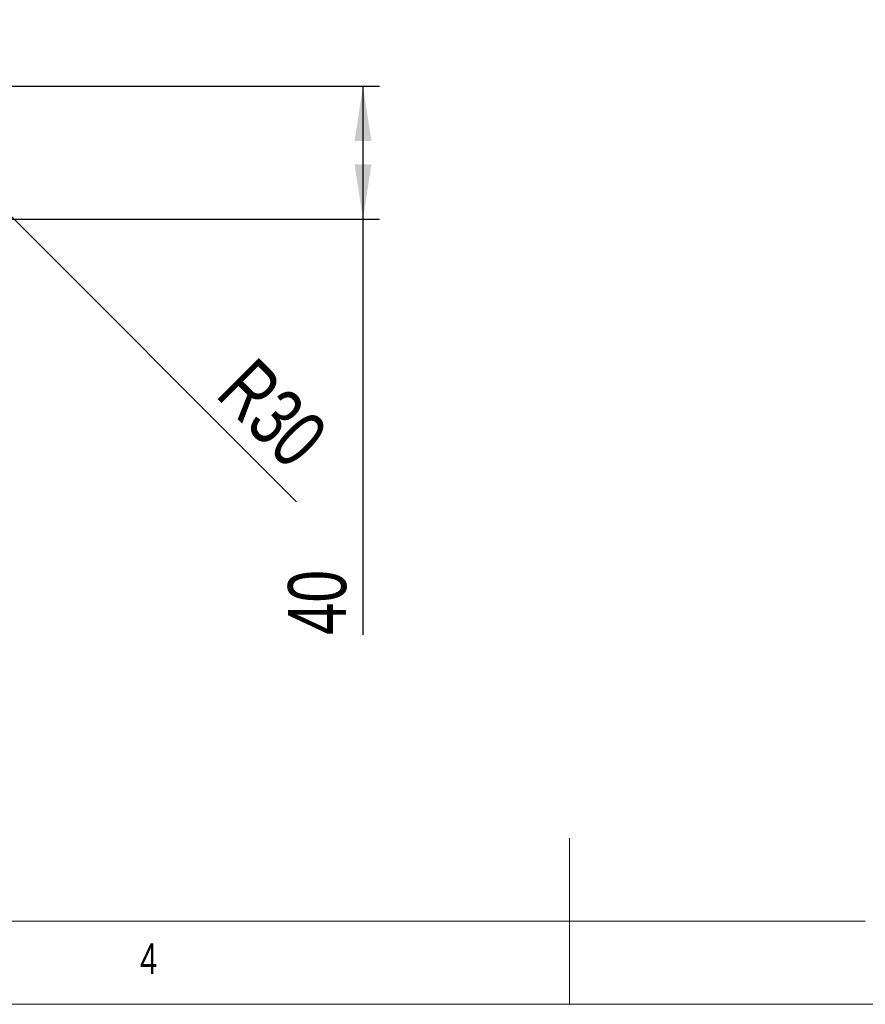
# Model space of a CAD drawing. Header units: millimetres. Extents: x 5 to 415, y 5 to 292.
# Tile 11 of 23: x 177 to 228, y 5 to 64. Entities that reach past the tile are written whole.
import ezdxf

# ---------------------------------------------------------------- set-up
doc = ezdxf.new("R2010")
doc.units = ezdxf.units.MM
doc.layers.add('ZEICHNUNG', color=7, linetype='Continuous')
doc.styles.add('SLDTEXTSTYLE0', font='TXT', dxfattribs={"width": 0.75})
doc.dimstyles.new('SLDDIMSTYLE0', dxfattribs={"dimtxt": 3.5, "dimasz": 3.302, "dimexe": 0, "dimexo": 0.0625, "dimgap": 0.875, "dimtad": 1, "dimdec": 0, "dimlfac": 5, "dimrnd": 1e-09, "dimzin": 12, "dimdsep": 46, "dimtxsty": 'SLDTEXTSTYLE0', "dimsah": 1, "dimcen": 0.09, "dimadec": 0, "dimazin": 3, "dimtfac": 1, "dimtdec": 0, "dimtofl": 0, "dimtmove": 0, "dimatfit": 3, "dimfxl": 1, "dimfrac": 2, "dimtolj": 1, "dimtzin": 12, "dimarcsym": 0})
doc.dimstyles.new('SLDDIMSTYLE2', dxfattribs={"dimtxt": 3.5, "dimasz": 3.302, "dimexe": 0, "dimexo": 0.0625, "dimgap": 0.875, "dimtad": 1, "dimdec": 0, "dimlfac": 5, "dimrnd": 1e-09, "dimzin": 12, "dimdsep": 46, "dimtxsty": 'SLDTEXTSTYLE0', "dimsah": 1, "dimcen": 0, "dimadec": 0, "dimazin": 3, "dimtfac": 1, "dimtdec": 0, "dimtofl": 0, "dimtmove": 0, "dimatfit": 3, "dimfxl": 1, "dimfrac": 2, "dimtolj": 1, "dimtzin": 12, "dimarcsym": 0})

# ---------------------------------------------------------------- blocks, each defined once
blk = doc.blocks.new('_D_8')
at = {"layer": 'ZEICHNUNG', "color": 7, "transparency": 16777216}
for q in [(164.576, 64.242), (193.579, 35.239)]:
    blk.add_line((168.819, 59.999), q, dxfattribs=at)
blk.add_solid([(168.819, 59.999), (170.794, 57.305), (171.513, 58.024)], dxfattribs=at)
at = {"layer": 'ZEICHNUNG', "color": 7, "transparency": 16777216, "insert": (191.102, 44.085), "char_height": 3.5, "attachment_point": 1, "rotation": 315, "style": 'SLDTEXTSTYLE0'}
blk.add_mtext('R30', dxfattribs=at)
blk = doc.blocks.new('_D_9')
at = {"layer": 'ZEICHNUNG', "color": 7, "transparency": 16777216}
for p, q in [((127.576, 60.242), (198.576, 60.242)), ((197.576, 60.242), (197.576, 52.242)), ((127.576, 52.242), (198.576, 52.242)), ((197.576, 52.242), (197.576, 27.223))]:
    blk.add_line(p, q, dxfattribs=at)
for points in [[(197.576, 60.242), (197.068, 56.94), (198.084, 56.94)], [(197.576, 52.242), (198.084, 55.544), (197.068, 55.544)]]:
    blk.add_solid(points, dxfattribs=at)
at = {"layer": 'ZEICHNUNG', "color": 7, "transparency": 16777216, "insert": (193.064, 27.223), "char_height": 3.5, "attachment_point": 1, "rotation": 90, "style": 'SLDTEXTSTYLE0'}
blk.add_mtext('40', dxfattribs=at)

msp = doc.modelspace()

# ---------------------------------------------------------------- linework, layer by layer
at = {"color": 7, "linetype": 'Continuous', "lineweight": 18}
for p, q in [((210, 5), (210, 15)), ((10, 10), (227.8, 10)), ((5, 5), (415, 5))]:
    msp.add_line(p, q, dxfattribs=at)

# ---------------------------------------------------------------- texts
at = {"color": 7, "linetype": 'Continuous', "lineweight": 0, "insert": (184.1667, 8.668), "char_height": 1.8521, "attachment_point": 1, "style": 'SLDTEXTSTYLE0'}
msp.add_mtext('4', dxfattribs=at)

# ---------------------------------------------------------------- dimensions: what is measured, and where the dimension line sits
at = {"layer": 'ZEICHNUNG', "color": 7}
dim = msp.add_radius_dim(center=(164.5761, 64.2418), mpoint=(168.8187, 59.9992), dimstyle='SLDDIMSTYLE2', dxfattribs=at)
dim.commit()
dim.dimension.update_dxf_attribs({"geometry": '_D_8', "text_midpoint": (190.8214, 37.9965), "dimtype": 164})
dim = msp.add_linear_dim(base=(197.5761, 52.2418), p1=(126.5761, 60.2418), p2=(126.5761, 52.2418), angle=90, dimstyle='SLDDIMSTYLE0', dxfattribs=at)
dim.commit()
dim.dimension.update_dxf_attribs({"geometry": '_D_9', "text_midpoint": (197.5761, 29.8089), "dimtype": 160})

doc.saveas('drawing.dxf')
